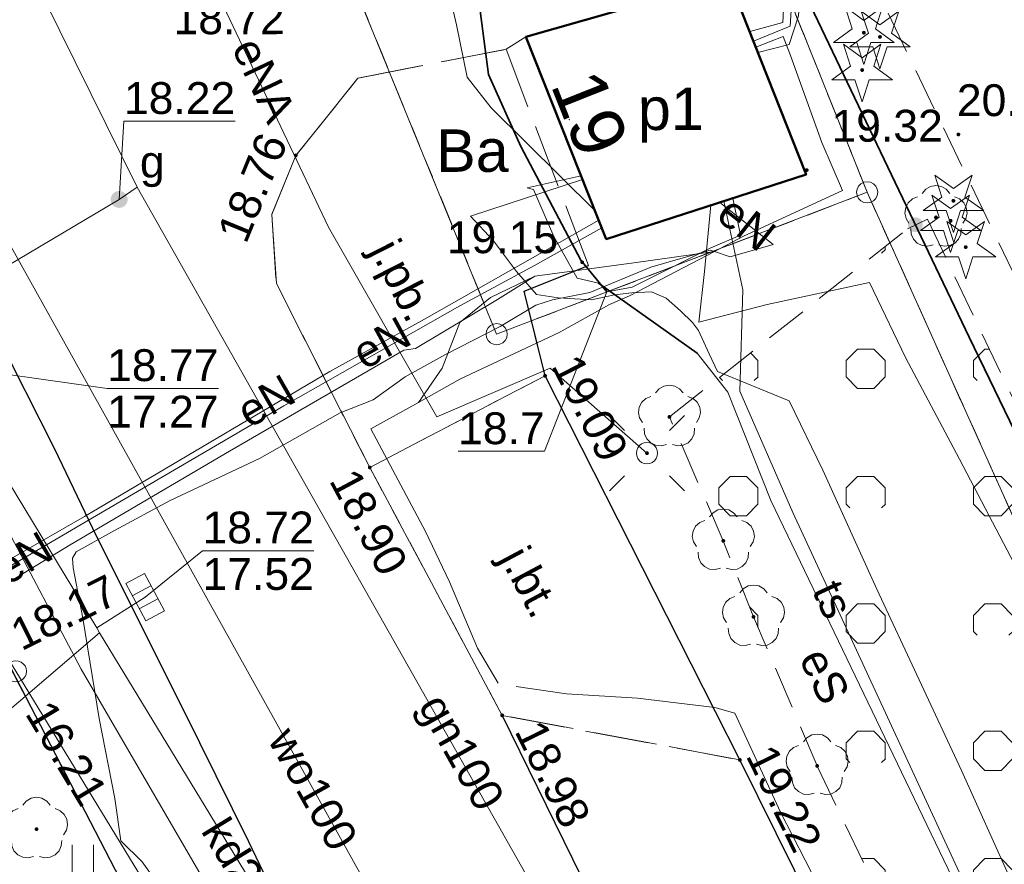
# Model space of a CAD drawing. Extents: x 7395144 to 7395446, y 6007497 to 6007827.
# Tile 28 of 62: x 7395221 to 7395244, y 6007648 to 6007668. Entities that reach past the tile are written whole.
import ezdxf
from ezdxf.enums import TextEntityAlignment as Align

# ---------------------------------------------------------------- set-up
doc = ezdxf.new("R2010")
doc.units = 0
doc.header["$PDSIZE"] = 0.75
for name, pattern in [('PRZER1-1', [2, 1, -1]), ('PRZER2-1', [3, 2, -1]), ('PRZER3-1', [4, 3, -1])]:
    doc.linetypes.add(name, pattern=pattern)
doc.layers.get('0').update_dxf_attribs({"linetype": 'CONTINUOUS', "lineweight": 13})
for name, color, linetype, lineweight in [('GEPADR', 7, 'CONTINUOUS', 18), ('GEPADR_O', 7, 'CONTINUOUS', 18), ('GEPPGD', 7, 'CONTINUOUS', 18), ('GESBZO', 7, 'CONTINUOUS', 50), ('GESBZO_O', 7, 'CONTINUOUS', 50), ('GESDZI', 7, 'CONTINUOUS', 18), ('GSLKOG', 7, 'CONTINUOUS', 35), ('GSLKRW', 7, 'CONTINUOUS', 25), ('GSPWPS', 7, 'CONTINUOUS', 13), ('GSPWPS_O', 7, 'CONTINUOUS', 13), ('GSSKOA', 7, 'PRZER3-1', 18), ('GSSKOA_O', 7, 'PRZER3-1', 18), ('GSSKOD', 7, 'PRZER2-1', 18), ('GSSSIN', 7, 'PRZER2-1', 18), ('GSSUTR', 7, 'PRZER2-1', 18), ('GSSZAD', 7, 'PRZER2-1', 18), ('GULLOB', 7, 'CONTINUOUS', 35), ('GUPELA', 7, 'CONTINUOUS', 18), ('GUPPRZ', 7, 'CONTINUOUS', 18), ('GUPPRZ_O', 7, 'CONTINUOUS', 18)]:
    doc.layers.add(name, color=color, linetype=linetype, lineweight=lineweight)
for name, color, linetype, lineweight, true_color in [('GESUZY', 7, 'PRZER1-1', 18, 0x008000), ('GESUZY_O', 7, 'PRZER1-1', 18, 0x008000), ('GSPRDI', 7, 'CONTINUOUS', 18, 0x008000), ('GSPRDL', 7, 'CONTINUOUS', 18, 0x008000), ('GULEPR', 1, 'CONTINUOUS', 18, 0xff0000), ('GULEPR_O', 1, 'CONTINUOUS', 18, 0xff0000), ('GULGPR', 7, 'CONTINUOUS', 18, 0xbfbf00), ('GULGPR_O', 7, 'CONTINUOUS', 18, 0xbfbf00), ('GULKPR', 7, 'CONTINUOUS', 18, 0x803300), ('GULKPR_O', 7, 'CONTINUOUS', 18, 0x803300), ('GULTPR', 7, 'CONTINUOUS', 18, 0xff9100), ('GULTPR_O', 7, 'CONTINUOUS', 18, 0xff9100), ('GULWPR', 5, 'CONTINUOUS', 18, 0x0000ff), ('GULWPR_O', 5, 'CONTINUOUS', 18, 0x0000ff), ('GUPGZA', 7, 'CONTINUOUS', 18, 0xbfbf00), ('GUPGZA_O', 7, 'CONTINUOUS', 18, 0xbfbf00), ('GUPKKS', 7, 'CONTINUOUS', 18, 0x803300), ('GUPKSD', 7, 'CONTINUOUS', 18, 0x803300)]:
    doc.layers.add(name, color=color, linetype=linetype, lineweight=lineweight, true_color=true_color)
doc.styles.add('GEO-INFO', font='arial.ttf')

# ---------------------------------------------------------------- blocks, each defined once
blk = doc.blocks.new('KOLO')
blk.add_hatch(color=0).paths.add_polyline_path([(-0.5, 0), (-0.482963, -0.12941), (-0.433013, -0.25), (-0.353553, -0.353553), (-0.25, -0.433013), (-0.12941, -0.482963), (0, -0.5), (0.12941, -0.482963), (0.25, -0.433013), (0.353553, -0.353553), (0.433013, -0.25), (0.482963, -0.12941), (0.5, 0), (0.482963, 0.12941), (0.433013, 0.25), (0.353553, 0.353553), (0.25, 0.433013), (0.12941, 0.482963), (0, 0.5), (-0.12941, 0.482963), (-0.25, 0.433013), (-0.353553, 0.353553), (-0.433013, 0.25), (-0.482963, 0.12941)])
blk = doc.blocks.new('SPDIP')
blk.add_hatch(color=0).paths.add_polyline_path([(0, -0.09), (0.027812, -0.085595), (0.052901, -0.072812), (0.072812, -0.052901), (0.085595, -0.027812), (0.09, 0), (0.085595, 0.027812), (0.072812, 0.052901), (0.052901, 0.072812), (0.027812, 0.085595), (0, 0.09), (-0.027812, 0.085595), (-0.052901, 0.072812), (-0.072812, 0.052901), (-0.085595, 0.027812), (-0.09, 0), (-0.085595, -0.027812), (-0.072812, -0.052901), (-0.052901, -0.072812), (-0.027812, -0.085595)])
at = {"color": 0}
blk.add_lwpolyline([(0.544942, 0.177062), (1.426676, -0.463555), (0.336792, -0.463555), (0, -1.500096), (-0.336792, -0.463555), (-1.426676, -0.463555), (-0.544942, 0.177062), (-0.881734, 1.213603), (0, 0.572986), (0.881734, 1.213603)], close=True, dxfattribs=at)
blk = doc.blocks.new('SPDLP')
blk.add_hatch(color=0).paths.add_polyline_path([(0, -0.09), (0.027812, -0.085595), (0.052901, -0.072812), (0.072812, -0.052901), (0.085595, -0.027812), (0.09, 0), (0.085595, 0.027812), (0.072812, 0.052901), (0.052901, 0.072812), (0.027812, 0.085595), (0, 0.09), (-0.027812, 0.085595), (-0.052901, 0.072812), (-0.072812, 0.052901), (-0.085595, 0.027812), (-0.09, 0), (-0.085595, -0.027812), (-0.072812, -0.052901), (-0.052901, -0.072812), (-0.027812, -0.085595)])
at = {"color": 0}
for points in [[(-0.648554, 1.126667), (-0.481106, 1.325358), (-0.255912, 1.454989), (0, 1.5), (0.255912, 1.454989), (0.481106, 1.325358), (0.648554, 1.126667)], [(-1.271938, -0.268652), (-1.40916, -0.048001), (-1.462858, 0.20623), (-1.426585, 0.463525), (-1.304695, 0.693003), (-1.11182, 0.867117), (-0.871109, 0.964971)], [(0.871109, 0.964971), (1.11182, 0.867117), (1.304695, 0.693003), (1.426585, 0.463525), (1.462858, 0.20623), (1.40916, -0.048001), (1.271938, -0.268652)], [(-0.137547, -1.292703), (-0.389802, -1.355024), (-0.648184, -1.327532), (-0.881678, -1.213525), (-1.062258, -1.026689), (-1.168249, -0.78945), (-1.186929, -0.530282)], [(1.186929, -0.530282), (1.168249, -0.78945), (1.062258, -1.026689), (0.881678, -1.213525), (0.648184, -1.327532), (0.389802, -1.355024), (0.137547, -1.292703)]]:
    blk.add_lwpolyline(points, dxfattribs=at)
blk = doc.blocks.new('SUEO')
blk.add_hatch(color=0).paths.add_polyline_path([(-0.002174, 0.089974), (0.023762, 0.086807), (0.042561, 0.0793), (0.060131, 0.066965), (0.076266, 0.047786), (0.086234, 0.025762), (0.089972, 0.002226), (0.088646, -0.015553), (0.081114, -0.038994), (0.066834, -0.060276), (0.049699, -0.075033), (0.027576, -0.085671), (0.004027, -0.08991), (-0.019639, -0.087831), (-0.040932, -0.080154), (-0.059082, -0.067892), (-0.073734, -0.051607), (-0.08374, -0.032979), (-0.089221, -0.011817), (-0.089063, 0.012951), (-0.082571, 0.035806), (-0.069528, 0.057148), (-0.048957, 0.075519), (-0.026898, 0.085887)])
at = {"color": 0}
for points in [[(-1.767767, 1.767767), (-1.06066, 1.06066)], [(1.767767, 1.767767), (1.06066, 1.06066)], [(-1.767767, -1.767767), (-1.06066, -1.06066)], [(1.767767, -1.767767), (1.06066, -1.06066)]]:
    blk.add_lwpolyline(points, dxfattribs=at)
blk = doc.blocks.new('POINT')
at = {"color": 0}
blk.add_point((0, 0), dxfattribs=at)
blk = doc.blocks.new('OKRAG_PELNY')
at = {"color": 0}
blk.add_lwpolyline([(0, 0.5), (0.12941, 0.482963), (0.25, 0.433013), (0.353553, 0.353553), (0.433013, 0.25), (0.482963, 0.12941), (0.5, 0), (0.482963, -0.12941), (0.433013, -0.25), (0.353553, -0.353553), (0.25, -0.433013), (0.12941, -0.482963), (0, -0.5), (-0.12941, -0.482963), (-0.25, -0.433013), (-0.353553, -0.353553), (-0.433013, -0.25), (-0.482963, -0.12941), (-0.5, 0), (-0.482963, 0.12941), (-0.433013, 0.25), (-0.353553, 0.353553), (-0.25, 0.433013), (-0.12941, 0.482963)], close=True, dxfattribs=at)
blk = doc.blocks.new('SUUS05')
at = {"color": 0}
blk.add_lwpolyline([(0.5, -0.25), (-0.5, -0.25), (-0.5, 0.25), (0.5, 0.25)], close=True, dxfattribs=at)
for points in [[(-0.175, -0.25), (-0.175, 0.25)], [(0.175, -0.25), (0.175, 0.25)]]:
    blk.add_lwpolyline(points, dxfattribs=at)
blk = doc.blocks.new('EPPGS')
at = {"color": 0}
blk.add_lwpolyline([(0, 0.5), (0.154508, 0.475528), (0.293893, 0.404508), (0.404508, 0.293893), (0.475528, 0.154508), (0.5, 0), (0.475528, -0.154508), (0.404508, -0.293893), (0.293893, -0.404508), (0.154508, -0.475528), (0, -0.5), (-0.154508, -0.475528), (-0.293893, -0.404508), (-0.404508, -0.293893), (-0.475528, -0.154508), (-0.5, 0), (-0.475528, 0.154508), (-0.404508, 0.293893), (-0.293893, 0.404508), (-0.154508, 0.475528)], close=True, dxfattribs=at)

msp = doc.modelspace()

# ---------------------------------------------------------------- hatches: boundary and pattern name
at = {"layer": 'GSSUTR', "linetype": 'Continuous', "lineweight": 18}
h = msp.add_hatch(dxfattribs=at)
h.set_pattern_fill('PTTU04', scale=0.5, style=0)
h.set_pattern_definition([(90, (7390000, 6000000), (-2.5, 2.5), [0.75, -4.25]), (90, (7390000.5, 6000000), (-2.5, 2.5), [0.75, -4.25])])
h.paths.add_polyline_path([(7395220.12, 6007654.21), (7395218.571, 6007654.761), (7395211.67, 6007650.9), (7395208.322, 6007649.326), (7395209.58, 6007646.89), (7395208.862, 6007646.491), (7395209.56, 6007645.01), (7395210.63, 6007645.51), (7395212.33, 6007641.91), (7395200.05, 6007636.13), (7395198.44, 6007639.5), (7395200.66, 6007640.55), (7395199.65, 6007642.57), (7395197.48, 6007641.53), (7395195.84, 6007644.96), (7395196.96, 6007645.5), (7395187.76, 6007664.86), (7395186.61, 6007664.31), (7395179.3, 6007679.67), (7395180.42, 6007680.21), (7395175.77, 6007689.99), (7395180.1, 6007692.08), (7395178.52, 6007695.42), (7395182.04, 6007696.98), (7395183.14, 6007694.75), (7395185.863, 6007696.141), (7395184.53, 6007697.775), (7395182.159, 6007700.284), (7395180.15, 6007702.302), (7395177.874, 6007700.266), (7395176.131, 6007698.487), (7395174.019, 6007696.308), (7395171.626, 6007694.105), (7395169.89, 6007692.122), (7395168.635, 6007690.936), (7395167.117, 6007689.392), (7395169.823, 6007682.722), (7395172.695, 6007675.63), (7395173.662, 6007673.094), (7395174.666, 6007670.683), (7395175.33, 6007669.017), (7395175.834, 6007667.756), (7395195.307, 6007630.198), (7395224.1, 6007646.53)], flags=0)
at = {"layer": 'GSSZAD', "linetype": 'Continuous', "lineweight": 18}
h = msp.add_hatch(dxfattribs=at)
h.set_pattern_fill('OTZK', scale=0.5, style=0)
h.set_pattern_definition([(0, (7390000, 6000000), (3, 3), [0.3827, -5.6173]), (0, (7390000, 6000000.924), (3, 3), [0.3827, -5.6173]), (90, (7389999.7294, 6000000.2706), (-3, 3), [0.3827, -5.6173]), (90, (7390000.6533, 6000000.2706), (-3, 3), [0.3827, -5.6173]), (45, (7390000.3827, 6000000), (-3, 3), [0.3826834, -3.8599573]), (45, (7389999.7294, 6000000.6533), (-3, 3), [0.3826834, -3.8599573]), (135, (7390000, 6000000), (-3, -3), [0.3826834, -3.8599573]), (135, (7390000.6533, 6000000.6533), (-3, -3), [0.3826834, -3.8599573]), (0, (7390003, 6000000.924), (3, 3), [0.3827, -5.6173]), (90, (7390002.7294, 6000000.2706), (-3, 3), [0.3827, -5.6173]), (90, (7390003.6533, 6000000.2706), (-3, 3), [0.3827, -5.6173]), (45, (7390003.567, 6000000.1836), (-3, 3), [0.1233591, -4.1192816]), (45, (7390002.7294, 6000000.6533), (-3, 3), [0.3826834, -3.8599573]), (135, (7390002.817, 6000000.1836), (-3, -3), [0.1233591, -4.1192816]), (135, (7390003.6533, 6000000.6533), (-3, -3), [0.3826834, -3.8599573])])
h.paths.add_polyline_path([(7395256.77, 6007633.49), (7395245.23, 6007657.57), (7395242.651, 6007662.985), (7395242.18, 6007662.76), (7395236.57, 6007658.33), (7395237.84, 6007655.41), (7395238.55, 6007653.62), (7395240.05, 6007650.11), (7395246.96, 6007635.65), (7395266.14, 6007598.24), (7395269.8, 6007591.69), (7395276.29, 6007588.19), (7395277.679, 6007588.913)], flags=0)

# ---------------------------------------------------------------- linework, layer by layer
at = {"layer": 'GESBZO', "color": 7, "linetype": 'Continuous', "lineweight": 50, "elevation": 10.18}
msp.add_lwpolyline([(7395237.97, 6007668.65), (7395239.79, 6007664.04), (7395235.08, 6007662.52), (7395233.19, 6007667.28)], close=True, dxfattribs=at)
at = {"layer": 'GESDZI', "color": 7, "linetype": 'Continuous', "lineweight": 18, "elevation": 10.22}
for points in [[(7395208.88, 6007732.82), (7395228.84, 6007751.29), (7395254.04, 6007769.81), (7395303.63, 6007764.04), (7395313.94, 6007762.83), (7395315.59, 6007761.16), (7395354.5, 6007757.04), (7395348.25, 6007694.55), (7395349.93, 6007694.27), (7395348.19, 6007686.54), (7395384.8, 6007680.52), (7395392.56, 6007656.98), (7395381.64, 6007573.08), (7395380.93, 6007567.64), (7395298.02, 6007582.09), (7395291.04, 6007582.64), (7395274.2, 6007590.33), (7395241.23, 6007663.62), (7395237.48, 6007672.95)], [(7395241.23, 6007663.62), (7395232.5, 6007660.28), (7395228.6, 6007669.81), (7395237.48, 6007672.95)]]:
    msp.add_lwpolyline(points, close=True, dxfattribs=at)
for points in [[(7395249.88, 6007594.73), (7395225.66, 6007643.45), (7395224.1, 6007646.53), (7395220.12, 6007654.21), (7395217.72, 6007659.28), (7395207.36, 6007676.2), (7395199.34, 6007686.69), (7395194.5, 6007692.08), (7395183.15, 6007704.78), (7395181.48, 6007705.62), (7395179.58, 6007705.58), (7395196.33, 6007721.2), (7395237.48, 6007672.95), (7395228.6, 6007669.81), (7395232.5, 6007660.28), (7395241.23, 6007663.62), (7395274.2, 6007590.33)], [(7395163.901, 6007690.773), (7395163.9, 6007690.95), (7395179.58, 6007705.58), (7395181.48, 6007705.62), (7395183.15, 6007704.78), (7395194.5, 6007692.08), (7395199.34, 6007686.69), (7395207.36, 6007676.2), (7395217.72, 6007659.28), (7395220.12, 6007654.21), (7395224.1, 6007646.53), (7395195.307, 6007630.198)]]:
    msp.add_lwpolyline(points, dxfattribs=at)
at = {"layer": 'GESUZY', "color": 96, "linetype": 'PRZER1-1', "lineweight": 18, "ltscale": 0.5, "true_color": 0x008000, "elevation": 10.08}
for points in [[(7395208.88, 6007732.82), (7395228.84, 6007751.29), (7395254.04, 6007769.81), (7395303.63, 6007764.04), (7395313.94, 6007762.83), (7395315.59, 6007761.16), (7395354.5, 6007757.04), (7395348.25, 6007694.55), (7395349.93, 6007694.27), (7395348.19, 6007686.54), (7395384.8, 6007680.52), (7395392.56, 6007656.98), (7395381.64, 6007573.08), (7395380.93, 6007567.64), (7395298.02, 6007582.09), (7395291.04, 6007582.64), (7395274.2, 6007590.33), (7395241.23, 6007663.62), (7395237.48, 6007672.95)], [(7395232.5, 6007660.28), (7395228.6, 6007669.81), (7395237.48, 6007672.95), (7395241.23, 6007663.62)]]:
    msp.add_lwpolyline(points, close=True, dxfattribs=at)
for points in [[(7395249.88, 6007594.73), (7395225.66, 6007643.45), (7395224.1, 6007646.53), (7395220.12, 6007654.21), (7395217.72, 6007659.28), (7395207.36, 6007676.2), (7395199.34, 6007686.69), (7395194.5, 6007692.08), (7395183.15, 6007704.78), (7395181.48, 6007705.62), (7395179.58, 6007705.58), (7395196.33, 6007721.2), (7395237.48, 6007672.95), (7395228.6, 6007669.81), (7395232.5, 6007660.28), (7395241.23, 6007663.62), (7395274.2, 6007590.33)], [(7395163.901, 6007690.773), (7395163.9, 6007690.95), (7395179.58, 6007705.58), (7395181.48, 6007705.62), (7395183.15, 6007704.78), (7395194.5, 6007692.08), (7395199.34, 6007686.69), (7395207.36, 6007676.2), (7395217.72, 6007659.28), (7395220.12, 6007654.21), (7395224.1, 6007646.53), (7395195.307, 6007630.198)]]:
    msp.add_lwpolyline(points, dxfattribs=at)
at = {"layer": 'GSLKOG', "color": 7, "linetype": 'Continuous', "lineweight": 35, "elevation": 10.18}
msp.add_lwpolyline([(7395234.611, 6007750.202), (7395229.16, 6007744.95), (7395211.31, 6007727.2), (7395215.83, 6007718.1), (7395231.8, 6007684.95), (7395243.63, 6007660.21), (7395257, 6007632.6), (7395261.653, 6007623.101)], dxfattribs=at)
at = {"layer": 'GSLKRW', "color": 7, "linetype": 'Continuous', "lineweight": 25, "elevation": 10.18}
for points in [[(7395244.212, 6007613.254), (7395241.563, 6007618.577), (7395238.735, 6007624.459), (7395236.285, 6007629.082), (7395234.074, 6007633.128), (7395232.594, 6007635.978), (7395231.255, 6007638.667), (7395229.68, 6007641.982), (7395228.461, 6007644.559), (7395226.662, 6007648.323), (7395225.124, 6007651.432), (7395223.069, 6007655.518), (7395222.093, 6007657.571), (7395220.706, 6007660.288), (7395219.726, 6007662.289), (7395218.186, 6007665.016), (7395217.1, 6007666.95), (7395215.885, 6007668.865)], [(7395272.445, 6007580.637), (7395271.83, 6007581.07), (7395270.06, 6007582.83), (7395268.78, 6007584.16), (7395270.89, 6007588.74), (7395267.96, 6007592.38), (7395266.29, 6007594.78), (7395263.65, 6007598.83), (7395261.22, 6007603.73), (7395251, 6007624.45), (7395246.37, 6007633.82), (7395238.23, 6007650.25), (7395233.64, 6007659.3), (7395233.15, 6007661.29), (7395234.66, 6007661.9)], [(7395195.307, 6007630.198), (7395224.1, 6007646.53), (7395220.12, 6007654.21)], [(7395232.63, 6007651.3), (7395243.41, 6007629.33), (7395245.67, 6007624.7), (7395257.71, 6007600.23)]]:
    msp.add_lwpolyline(points, dxfattribs=at)
at = {"layer": 'GSSKOA', "color": 7, "linetype": 'PRZER3-1', "lineweight": 18, "ltscale": 0.5, "elevation": 10.18}
for points in [[(7395215.885, 6007668.865), (7395217.1, 6007666.95), (7395218.186, 6007665.016), (7395219.726, 6007662.289), (7395220.706, 6007660.288), (7395222.093, 6007657.571), (7395223.069, 6007655.518), (7395225.124, 6007651.432), (7395226.662, 6007648.323), (7395228.461, 6007644.559), (7395229.68, 6007641.982), (7395231.255, 6007638.667), (7395232.594, 6007635.978), (7395234.074, 6007633.128), (7395236.285, 6007629.082), (7395238.735, 6007624.459), (7395241.563, 6007618.577), (7395244.212, 6007613.254)], [(7395245.67, 6007624.7), (7395243.41, 6007629.33), (7395232.63, 6007651.3), (7395229.51, 6007657.14), (7395227.31, 6007661.47), (7395227.2, 6007663.1), (7395227.77, 6007664.49), (7395229.23, 6007666.31), (7395232.72, 6007666.99), (7395233.19, 6007667.28), (7395237.97, 6007668.65)]]:
    msp.add_lwpolyline(points, dxfattribs=at)
for points in [[(7395227.31, 6007661.47), (7395229.51, 6007657.14), (7395233.64, 6007659.3), (7395233.15, 6007661.29), (7395234.66, 6007661.9), (7395232.72, 6007666.99), (7395229.23, 6007666.31), (7395227.77, 6007664.49), (7395227.2, 6007663.1)], [(7395229.51, 6007657.14), (7395232.63, 6007651.3), (7395238.23, 6007650.25), (7395233.64, 6007659.3)], [(7395232.63, 6007651.3), (7395243.41, 6007629.33), (7395246.37, 6007633.82), (7395238.23, 6007650.25)]]:
    msp.add_lwpolyline(points, close=True, dxfattribs=at)
at = {"layer": 'GSSKOD', "color": 7, "linetype": 'PRZER2-1', "lineweight": 18, "ltscale": 0.5, "elevation": 10.18}
for points in [[(7395215.885, 6007668.865), (7395217.1, 6007666.95), (7395218.186, 6007665.016), (7395219.726, 6007662.289), (7395220.706, 6007660.288), (7395222.093, 6007657.571), (7395223.069, 6007655.518), (7395225.124, 6007651.432), (7395226.662, 6007648.323), (7395228.461, 6007644.559), (7395229.68, 6007641.982), (7395231.255, 6007638.667), (7395232.594, 6007635.978), (7395234.074, 6007633.128), (7395236.285, 6007629.082), (7395238.735, 6007624.459), (7395241.563, 6007618.577), (7395244.212, 6007613.254)], [(7395237.893, 6007617.925), (7395234.503, 6007624.534), (7395231.484, 6007630.292), (7395231.71, 6007630.4), (7395232.069, 6007630.564), (7395233.07, 6007631.02), (7395231.43, 6007634.44), (7395230.326, 6007634.067), (7395230.04, 6007633.97), (7395227.51, 6007632.76), (7395228.03, 6007631.68), (7395226.54, 6007630.97), (7395225.87, 6007632.368), (7395229.2, 6007635.441), (7395228.092, 6007637.556), (7395225.66, 6007643.45), (7395224.1, 6007646.53), (7395220.12, 6007654.21)]]:
    msp.add_lwpolyline(points, dxfattribs=at)
at = {"layer": 'GSSSIN', "color": 7, "linetype": 'PRZER2-1', "lineweight": 18, "ltscale": 0.5, "elevation": 10.1}
msp.add_lwpolyline([(7395246.403, 6007658.107), (7395244.763, 6007661.533), (7395230.595, 6007690.93), (7395221.933, 6007709.068), (7395213.748, 6007725.917), (7395218.256, 6007728.047), (7395226.583, 6007710.889), (7395235.422, 6007692.501), (7395249.237, 6007663.605), (7395252.457, 6007657.127)], close=True, dxfattribs=at)
at = {"layer": 'GSSUTR', "color": 7, "linetype": 'PRZER2-1', "lineweight": 18, "ltscale": 0.5, "elevation": 10.1}
msp.add_lwpolyline([(7395179.3, 6007679.67), (7395186.61, 6007664.31), (7395187.76, 6007664.86), (7395196.96, 6007645.5), (7395195.84, 6007644.96), (7395197.48, 6007641.53), (7395199.65, 6007642.57), (7395200.66, 6007640.55), (7395198.44, 6007639.5), (7395200.05, 6007636.13), (7395212.33, 6007641.91), (7395210.63, 6007645.51), (7395209.56, 6007645.01), (7395208.862, 6007646.491), (7395209.58, 6007646.89), (7395208.322, 6007649.326), (7395211.67, 6007650.9), (7395218.571, 6007654.761), (7395220.12, 6007654.21), (7395224.1, 6007646.53), (7395195.307, 6007630.198)], dxfattribs=at)
at = {"layer": 'GSSZAD', "color": 7, "linetype": 'PRZER2-1', "lineweight": 18, "ltscale": 0.5, "elevation": 10.1}
msp.add_lwpolyline([(7395242.651, 6007662.985), (7395245.23, 6007657.57), (7395256.77, 6007633.49), (7395277.679, 6007588.913), (7395276.29, 6007588.19), (7395269.8, 6007591.69), (7395266.14, 6007598.24), (7395246.96, 6007635.65), (7395240.05, 6007650.11), (7395238.55, 6007653.62), (7395237.84, 6007655.41), (7395236.57, 6007658.33), (7395242.18, 6007662.76)], close=True, dxfattribs=at)
at = {"layer": 'GULEPR', "color": 1, "linetype": 'Continuous', "lineweight": 18, "true_color": 0xff0000, "elevation": 10.14}
for points in [[(7395236.041, 6007657.476), (7395233.76, 6007659.48), (7395231.09, 6007658.33), (7395228.54, 6007662.8), (7395225.24, 6007669.75), (7395219.81, 6007676.56), (7395223.4, 6007682.16), (7395222.66, 6007683.78), (7395218.44, 6007704.74)], [(7395219.677, 6007676.635), (7395222.423, 6007678.193), (7395224.117, 6007679.232), (7395224.908, 6007679.666), (7395225.438, 6007679.99), (7395225.754, 6007680.147), (7395225.955, 6007680.11), (7395226.343, 6007679.805), (7395227.851, 6007678.692), (7395229.38, 6007677.502), (7395230.759, 6007676.373), (7395232.259, 6007675.133), (7395233.83, 6007673.814), (7395234.721, 6007672.994), (7395235.404, 6007672.519), (7395235.57, 6007672.33), (7395236.61, 6007672.672), (7395238.404, 6007673.273), (7395239.29, 6007673.599), (7395239.914, 6007673.814), (7395239.547, 6007670.809), (7395239.327, 6007669.346), (7395239.243, 6007667.621), (7395238.461, 6007667.407)], [(7395238.655, 6007666.915), (7395239.39, 6007667.103), (7395239.61, 6007667.777), (7395239.736, 6007669.779), (7395240.074, 6007672.302), (7395240.312, 6007674.069), (7395239.775, 6007674.026), (7395238.862, 6007673.677), (7395235.947, 6007672.663)], [(7395230.872, 6007670.513), (7395231.553, 6007667.569), (7395231.805, 6007666.331), (7395232.371, 6007665.609), (7395234.817, 6007663.182)], [(7395234.817, 6007663.182), (7395232.371, 6007665.609), (7395231.805, 6007666.33), (7395231.553, 6007667.569), (7395230.872, 6007670.512)], [(7395239.495, 6007668.776), (7395239.416, 6007667.534), (7395238.551, 6007667.179)], [(7395200.004, 6007664.948), (7395201.919, 6007665.764), (7395206.607, 6007667.441), (7395206.98, 6007666.869), (7395208.617, 6007663.399), (7395210.223, 6007660.033), (7395211.274, 6007657.797), (7395212.401, 6007655.55), (7395213.336, 6007653.652), (7395214.418, 6007651.25), (7395217.017, 6007652.648), (7395219.448, 6007654.067), (7395222.792, 6007655.983), (7395225.385, 6007657.513), (7395228.571, 6007659.403), (7395230.798, 6007660.629), (7395234.904, 6007662.964)], [(7395238.606, 6007667.039), (7395239.248, 6007667.291), (7395239.424, 6007666.847), (7395240.16, 6007664.79), (7395240.648, 6007663.666)], [(7395234.523, 6007663.923), (7395231.881, 6007663.056), (7395232.427, 6007662.476), (7395232.967, 6007661.754), (7395233.442, 6007661.216), (7395233.946, 6007661.133), (7395234.732, 6007661.084), (7395235.274, 6007661.202), (7395235.685, 6007661.253), (7395236.144, 6007661.275), (7395236.491, 6007661.127), (7395236.829, 6007660.825), (7395237.117, 6007660.552), (7395237.257, 6007660.366), (7395237.503, 6007659.816), (7395237.706, 6007659.396), (7395239.393, 6007658.705), (7395240.181, 6007657.078), (7395241.455, 6007654.276), (7395243.451, 6007650.002), (7395245.728, 6007644.947)], [(7395245.728, 6007644.947), (7395243.451, 6007650.002), (7395241.455, 6007654.276), (7395240.181, 6007657.078), (7395239.393, 6007658.705), (7395237.706, 6007659.396), (7395237.503, 6007659.816), (7395237.257, 6007660.366), (7395237.117, 6007660.552), (7395236.829, 6007660.825), (7395236.491, 6007661.127), (7395236.144, 6007661.275), (7395235.685, 6007661.253), (7395235.274, 6007661.202), (7395234.732, 6007661.084), (7395233.946, 6007661.133), (7395233.442, 6007661.216), (7395232.967, 6007661.754), (7395232.427, 6007662.476), (7395231.881, 6007663.056), (7395234.523, 6007663.923)], [(7395260.932, 6007615.065), (7395255.567, 6007627.027), (7395251.569, 6007634.455), (7395247.91, 6007639.389), (7395244.825, 6007644.171), (7395238.962, 6007656.362), (7395237.944, 6007658.913), (7395237.225, 6007659.835), (7395234.903, 6007661.479), (7395234.399, 6007661.597), (7395233.844, 6007662.58), (7395233.365, 6007663.689), (7395233.217, 6007663.727), (7395234.488, 6007664.011)], [(7395240.648, 6007663.666), (7395238.315, 6007662.59), (7395237.63, 6007662.225)], [(7395237.544, 6007663.315), (7395237.397, 6007661.757), (7395237.259, 6007660.558), (7395238.875, 6007660.977), (7395241.282, 6007661.498), (7395242.131, 6007659.73), (7395243.405, 6007657.334), (7395244.7, 6007654.861)], [(7395237.544, 6007663.315), (7395237.397, 6007661.757), (7395237.259, 6007660.558), (7395238.875, 6007660.977), (7395241.282, 6007661.498), (7395242.131, 6007659.73), (7395243.405, 6007657.334), (7395244.7, 6007654.861)], [(7395237.63, 6007662.225), (7395238.003, 6007662.1), (7395239.016, 6007662.393), (7395237.758, 6007663.384)], [(7395237.63, 6007662.225), (7395238.003, 6007662.1), (7395239.016, 6007662.393), (7395237.758, 6007663.384)], [(7395213.948, 6007650.834), (7395216.188, 6007651.972), (7395223.07, 6007656.01), (7395227.484, 6007658.594), (7395231.636, 6007660.943), (7395233.393, 6007661.9), (7395234.975, 6007662.784)], [(7395224.778, 6007646.973), (7395224.146, 6007647.853), (7395223.643, 6007648.342), (7395223.502, 6007649.344), (7395223.137, 6007651.225), (7395222.752, 6007653.589), (7395222.522, 6007654.775), (7395222.511, 6007655.004), (7395222.596, 6007655.151), (7395223.493, 6007655.656), (7395224.811, 6007656.362), (7395226.91, 6007657.35), (7395228.811, 6007658.427), (7395229.594, 6007658.734), (7395230.341, 6007659.272), (7395231.291, 6007659.798), (7395232.58, 6007660.456), (7395233.426, 6007660.962), (7395233.816, 6007661.09), (7395234.693, 6007661.264), (7395236.131, 6007661.861), (7395236.726, 6007662.028), (7395237.53, 6007662.257), (7395237.63, 6007662.225)], [(7395230.66, 6007658.667), (7395231.635, 6007659.217), (7395233.971, 6007660.317), (7395235.159, 6007660.98), (7395235.63, 6007661.18), (7395237.63, 6007662.225)], [(7395233.403, 6007661.645), (7395235.73, 6007661.963), (7395237.63, 6007662.225)], [(7395237.63, 6007662.225), (7395235.73, 6007661.963), (7395233.403, 6007661.645)], [(7395218.046, 6007652.714), (7395219.303, 6007653.398), (7395222.453, 6007655.314), (7395226.208, 6007657.521), (7395230.316, 6007659.902), (7395230.587, 6007659.944), (7395232.518, 6007661.095), (7395233.403, 6007661.645)], [(7395218.046, 6007652.714), (7395219.303, 6007653.398), (7395222.453, 6007655.314), (7395226.208, 6007657.521), (7395230.316, 6007659.902), (7395230.587, 6007659.944), (7395232.518, 6007661.095), (7395233.403, 6007661.645)], [(7395233.403, 6007661.645), (7395232.356, 6007661.146), (7395231.636, 6007660.551), (7395231.219, 6007659.481), (7395230.66, 6007658.667)], [(7395229.533, 6007658.05), (7395230.66, 6007658.667)], [(7395232.533, 6007652.061), (7395232.05, 6007652.879), (7395231.385, 6007654.448), (7395230.824, 6007655.629), (7395229.533, 6007658.05)], [(7395244.478, 6007638.46), (7395243.89, 6007639.617), (7395242.866, 6007641.699), (7395241.72, 6007644.032), (7395240.934, 6007645.63), (7395239.189, 6007649.023), (7395238.114, 6007651.354), (7395237.639, 6007651.486), (7395235.82, 6007651.702), (7395234.146, 6007651.806), (7395232.961, 6007651.982)]]:
    msp.add_lwpolyline(points, dxfattribs=at)
at = {"layer": 'GULGPR', "color": 52, "linetype": 'Continuous', "lineweight": 18, "true_color": 0xbfbf00, "elevation": 10.14}
for points in [[(7395274.804, 6007575.141), (7395272.774, 6007575.568), (7395271.758, 6007578.154), (7395266.019, 6007591.238), (7395256.648, 6007607.325), (7395246.852, 6007623.843), (7395237.448, 6007640.252), (7395234.432, 6007645.351), (7395224.027, 6007663.739), (7395218.919, 6007674.063)], [(7395205.818, 6007652.887), (7395223.607, 6007663.453), (7395224.027, 6007663.739)]]:
    msp.add_lwpolyline(points, dxfattribs=at)
at = {"layer": 'GULKPR', "color": 36, "linetype": 'Continuous', "lineweight": 18, "true_color": 0x803300, "elevation": 10.14}
for points in [[(7395178.011, 6007713.787), (7395193.417, 6007696.471), (7395203.47, 6007682.319), (7395213.447, 6007664.864), (7395221.172, 6007652.338), (7395229.074, 6007639.37), (7395238.726, 6007623.537), (7395245.36, 6007610.438), (7395247.507, 6007605.684)], [(7395181.394, 6007711.874), (7395199.31, 6007692.974), (7395210.275, 6007676.356), (7395219.321, 6007659.561), (7395223.081, 6007653.363), (7395223.141, 6007653.246), (7395233.371, 6007636.441), (7395242.899, 6007618.824), (7395252.5, 6007601.342), (7395254.941, 6007596.499), (7395261.048, 6007585.35), (7395268.412, 6007571.597)], [(7395223.081, 6007653.363), (7395224.218, 6007654.082)], [(7395223.141, 6007653.246), (7395211.628, 6007643.396)]]:
    msp.add_lwpolyline(points, dxfattribs=at)
at = {"layer": 'GULLOB', "color": 7, "linetype": 'Continuous', "lineweight": 35, "elevation": 10.12}
for points in [[(7395231.732, 6007670.783), (7395232.306, 6007666.393), (7395233.072, 6007664.697), (7395234.483, 6007662.023), (7395235.092, 6007661.278)], [(7395234.903, 6007661.479), (7395237.225, 6007659.835)]]:
    msp.add_lwpolyline(points, dxfattribs=at)
at = {"layer": 'GULTPR', "color": 30, "linetype": 'Continuous', "lineweight": 18, "true_color": 0xff9100, "elevation": 10.14}
for points in [[(7395196.752, 6007751.688), (7395187.931, 6007743.581), (7395186.882, 6007742.218), (7395186.774, 6007741.192), (7395186.531, 6007735.457), (7395196.92, 6007720.416), (7395204.039, 6007707.754), (7395205.365, 6007705.686), (7395212.344, 6007699.433), (7395215.288, 6007695.861), (7395222.615, 6007686.543), (7395231.24, 6007673.956), (7395231.732, 6007670.783), (7395232.306, 6007666.393), (7395233.072, 6007664.697), (7395234.483, 6007662.023), (7395235.092, 6007661.278), (7395235.689, 6007661.384), (7395237.545, 6007662.311), (7395238.243, 6007662.612), (7395238.061, 6007663.481)], [(7395180.32, 6007707.27), (7395180.99, 6007707.25), (7395184.39, 6007704.24), (7395197.47, 6007689.27), (7395200.13, 6007686.94), (7395205.94, 6007681.11), (7395213.82, 6007667.23), (7395219.11, 6007659.2), (7395222.71, 6007652.39), (7395227.78, 6007643.68), (7395232.38, 6007634.77), (7395233.92, 6007630.07), (7395234.07, 6007627.42), (7395234.6, 6007627), (7395235.23, 6007626.71), (7395255.67, 6007636.11), (7395256.2, 6007635.85), (7395256.59, 6007635.36), (7395278, 6007588.51)], [(7395297.123, 6007580.181), (7395297.812, 6007580.791), (7395297.743, 6007581.526), (7395295.467, 6007581.835), (7395290.924, 6007582.261), (7395288.663, 6007582.669), (7395282.226, 6007583.443), (7395279.625, 6007584.752), (7395277.438, 6007587.54), (7395274.927, 6007593.09), (7395273.753, 6007593.758), (7395272.319, 6007594.44), (7395271.469, 6007596.24), (7395261.083, 6007615.087), (7395255.689, 6007627.071), (7395251.744, 6007634.726), (7395247.995, 6007639.475), (7395244.949, 6007644.244), (7395239.477, 6007656.082), (7395238.226, 6007658.937), (7395238.3, 6007661.327), (7395237.852, 6007663.415)]]:
    msp.add_lwpolyline(points, dxfattribs=at)
at = {"layer": 'GULWPR', "color": 5, "linetype": 'Continuous', "lineweight": 18, "true_color": 0x0000ff, "elevation": 10.14}
msp.add_lwpolyline([(7395230.78, 6007644.9), (7395220.521, 6007663.293)], dxfattribs=at)
at = {"layer": 'GUPPRZ_O', "color": 52, "linetype": 'Continuous', "lineweight": 9, "true_color": 0xbfbf00, "elevation": 10.8, "flags": 128}
msp.add_lwpolyline([(7395226.341, 6007665.3), (7395223.72, 6007665.298), (7395223.607, 6007663.453)], dxfattribs=at)
at = {"layer": 'GUPPRZ_O', "color": 30, "linetype": 'Continuous', "lineweight": 9, "true_color": 0xff9100, "elevation": 10.8, "flags": 128}
msp.add_lwpolyline([(7395231.592, 6007657.52), (7395233.63, 6007657.521), (7395235.092, 6007661.278)], dxfattribs=at)
at = {"layer": 'GUPPRZ_O', "color": 36, "linetype": 'Continuous', "lineweight": 9, "true_color": 0x803300, "elevation": 10.8, "flags": 128}
for points in [[(7395225.945, 6007659.003), (7395223.324, 6007659.001), (7395219.321, 6007659.561)], [(7395223.324, 6007659.001), (7395225.945, 6007659.003)], [(7395228.191, 6007655.179), (7395225.57, 6007655.177), (7395224.218, 6007654.082)], [(7395225.57, 6007655.177), (7395228.191, 6007655.179)]]:
    msp.add_lwpolyline(points, dxfattribs=at)

# ---------------------------------------------------------------- block references
at = {"layer": 'GEPADR', "color": 7, "lineweight": 18}
msp.add_blockref('POINT', (7395234.214, 6007665.33, 10.28), dxfattribs=at)
at = {"layer": 'GEPPGD', "color": 7, "lineweight": 18, "xscale": 0.5, "yscale": 0.5}
for p in [(7395241.23, 6007663.62, 10.24), (7395232.5, 6007660.28, 10.24)]:
    msp.add_blockref('EPPGS', p, dxfattribs=at)
at = {"layer": 'GSLKOG', "color": 7, "lineweight": 35, "xscale": 0.35, "yscale": 0.35}
msp.add_blockref('KOLO', (7395242.364, 6007662.857, 10.18), dxfattribs=at)
at = {"layer": 'GSPRDI', "color": 96, "lineweight": 18, "true_color": 0x008000, "xscale": 0.5, "yscale": 0.5}
for p in [(7395241.15, 6007667.38, 10.12), (7395241.53, 6007667.28, 10.12), (7395241.11, 6007666.5, 10.12), (7395243.26, 6007663.42, 10.12), (7395243.195, 6007662.949, 10.12), (7395243.55, 6007662.33, 10.12)]:
    msp.add_blockref('SPDIP', p, dxfattribs=at)
at = {"layer": 'GSPRDL', "color": 96, "lineweight": 18, "true_color": 0x008000, "xscale": 0.5, "yscale": 0.5}
for p in [(7395242.85, 6007663.03, 10.12), (7395236.57, 6007658.33, 10.12), (7395237.84, 6007655.41, 10.12), (7395238.55, 6007653.62, 10.12), (7395240.05, 6007650.11, 10.12), (7395221.66, 6007648.62, 10.12)]:
    msp.add_blockref('SPDLP', p, dxfattribs=at)
at = {"layer": 'GSPWPS', "color": 7, "lineweight": 13, "xscale": 0.09, "yscale": 0.09}
for p in [(7395243.378, 6007664.983, 10.08), (7395227.77, 6007664.49, 10.08), (7395239.805, 6007664.144, 10.08), (7395234.515, 6007661.972, 10.08), (7395233.64, 6007659.3, 10.08), (7395229.51, 6007657.14, 10.08), (7395232.63, 6007651.3, 10.08), (7395238.23, 6007650.25, 10.08)]:
    msp.add_blockref('KOLO', p, dxfattribs=at)
at = {"layer": 'GUPELA', "color": 7, "lineweight": 18, "xscale": 0.5, "yscale": 0.5}
for name, p in [('SUEO', (7395236.041, 6007657.476, 10.15)), ('OKRAG_PELNY', (7395236.041, 6007657.476, 10.16))]:
    msp.add_blockref(name, p, dxfattribs=at)
at = {"layer": 'GUPGZA', "color": 52, "lineweight": 18, "true_color": 0xbfbf00, "xscale": 0.4, "yscale": 0.4, "rotation": 34.42310521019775}
msp.add_blockref('KOLO', (7395223.607, 6007663.453, 10.16), dxfattribs=at)
at = {"layer": 'GUPKKS', "color": 36, "lineweight": 18, "true_color": 0x803300, "rotation": 298.1661813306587}
msp.add_blockref('SUUS05', (7395224.218, 6007654.082, 10.16), dxfattribs=at)
at = {"layer": 'GUPKSD', "color": 36, "lineweight": 18, "true_color": 0x803300, "xscale": 0.5, "yscale": 0.5}
msp.add_blockref('OKRAG_PELNY', (7395221.172, 6007652.338, 10.16), dxfattribs=at)
at = {"layer": 'GUPPRZ', "color": 52, "lineweight": 18, "true_color": 0xbfbf00}
msp.add_blockref('POINT', (7395223.607, 6007663.453, 10.16), dxfattribs=at)
at = {"layer": 'GUPPRZ', "color": 30, "lineweight": 18, "true_color": 0xff9100}
msp.add_blockref('POINT', (7395235.092, 6007661.278, 10.16), dxfattribs=at)
at = {"layer": 'GUPPRZ', "color": 36, "lineweight": 18, "true_color": 0x803300}
for p in [(7395224.218, 6007654.082, 10.16), (7395223.878, 6007653.867, 10.16), (7395221.432, 6007651.911, 10.16)]:
    msp.add_blockref('POINT', p, dxfattribs=at)

# ---------------------------------------------------------------- texts
at = {"layer": 'GEPADR_O', "color": 7, "linetype": 'Continuous', "lineweight": 0, "style": 'GEO-INFO'}
msp.add_text('19', height=1.25, rotation=291.656, dxfattribs=at).set_placement((7395234.702, 6007665.485, 10.8), align=Align.MIDDLE)
at = {"layer": 'GESBZO_O', "color": 7, "linetype": 'Continuous', "lineweight": 0, "style": 'GEO-INFO'}
msp.add_text('p1', height=1, rotation=0.0456, dxfattribs=at).set_placement((7395236.603, 6007665.438, 10.8), align=Align.MIDDLE)
at = {"layer": 'GESUZY_O', "color": 96, "linetype": 'Continuous', "lineweight": 0, "true_color": 0x008000, "style": 'GEO-INFO'}
msp.add_text('Ba', height=1, dxfattribs=at).set_placement((7395231.929, 6007664.595, 10.8), align=Align.MIDDLE)
at = {"layer": 'GSPWPS_O', "color": 7, "linetype": 'Continuous', "lineweight": 0, "style": 'GEO-INFO'}
for s, p in [('18.72', (7395226.198, 6007667.72, 10.8)), ('20.03', (7395244.653, 6007665.791, 10.8)), ('19.32', (7395241.699, 6007665.189, 10.8)), ('19.15', (7395232.637, 6007662.562, 10.8))]:
    msp.add_text(s, height=0.75, rotation=0.0456, dxfattribs=at).set_placement(p, align=Align.MIDDLE)
for s, rotation, p in [('18.76', 67.7028, (7395225.9, 6007662.664, 10.8)), ('19.09', 296.8933, (7395234.447, 6007659.879, 10.8)), ('18.90', 298.1132, (7395229.202, 6007657.188, 10.8)), ('18.98', 296.1358, (7395233.584, 6007651.263, 10.8)), ('19.22', 296.3554, (7395239.029, 6007650.686, 10.8))]:
    msp.add_text(s, height=0.75, rotation=rotation, dxfattribs=at).set_placement(p, align=Align.TOP_LEFT)
at = {"layer": 'GSSKOA_O', "color": 7, "linetype": 'Continuous', "lineweight": 0, "style": 'GEO-INFO'}
for s, rotation, p in [('j.pb.', 296.9344, (7395230.209, 6007661.506, 10.8)), ('j.bt.', 298.1132, (7395233.207, 6007654.401, 10.8))]:
    msp.add_text(s, height=0.75, rotation=rotation, dxfattribs=at).set_placement(p, align=Align.MIDDLE)
at = {"layer": 'GULEPR_O', "color": 1, "linetype": 'Continuous', "lineweight": 0, "true_color": 0xff0000, "style": 'GEO-INFO'}
for s, rotation, p in [('eNA', 295.3014, (7395227.017, 6007666.263, 10.8)), ('eN', 321.7704, (7395238.387, 6007662.889, 10.8)), ('eN', 28.6935, (7395229.786, 6007660.071, 10.8)), ('eN', 29.8394, (7395227.065, 6007658.704, 10.8)), ('eN', 30.4124, (7395221.351, 6007655.002, 10.8)), ('eS', 295.8744, (7395240.229, 6007652.23, 10.8))]:
    msp.add_text(s, height=0.75, rotation=rotation, dxfattribs=at).set_placement(p, align=Align.MIDDLE)
at = {"layer": 'GULGPR_O', "color": 52, "linetype": 'Continuous', "lineweight": 0, "true_color": 0xbfbf00, "style": 'GEO-INFO'}
msp.add_text('gn100', height=0.75, rotation=299.3121, dxfattribs=at).set_placement((7395231.584, 6007650.384, 10.8), align=Align.MIDDLE)
at = {"layer": 'GULKPR_O', "color": 36, "linetype": 'Continuous', "lineweight": 0, "true_color": 0x803300, "style": 'GEO-INFO'}
msp.add_text('kd200', height=0.75, rotation=301.6039, dxfattribs=at).set_placement((7395226.598, 6007647.567, 10.8), align=Align.MIDDLE)
at = {"layer": 'GULTPR_O', "color": 30, "linetype": 'Continuous', "lineweight": 0, "true_color": 0xff9100, "style": 'GEO-INFO'}
msp.add_text('ts', height=0.75, rotation=294.7284, dxfattribs=at).set_placement((7395240.425, 6007654.031, 10.8), align=Align.MIDDLE)
at = {"layer": 'GULWPR_O', "color": 5, "linetype": 'Continuous', "lineweight": 0, "true_color": 0x0000ff, "style": 'GEO-INFO'}
msp.add_text('wo100', height=0.75, rotation=299.3121, dxfattribs=at).set_placement((7395228.176, 6007649.568, 10.8), align=Align.MIDDLE)
at = {"layer": 'GUPGZA_O', "color": 52, "linetype": 'Continuous', "lineweight": 0, "true_color": 0xbfbf00, "style": 'GEO-INFO'}
msp.add_text('g', height=0.75, rotation=0.0456, dxfattribs=at).set_placement((7395224.387, 6007664.229, 10.8), align=Align.MIDDLE)
at = {"layer": 'GUPPRZ_O', "color": 52, "linetype": 'Continuous', "lineweight": 0, "true_color": 0xbfbf00, "style": 'GEO-INFO'}
msp.add_text('18.22', height=0.75, rotation=0.0456, dxfattribs=at).set_placement((7395225.03, 6007665.841, 10.8), align=Align.MIDDLE_CENTER)
at = {"layer": 'GUPPRZ_O', "color": 36, "linetype": 'Continuous', "lineweight": 0, "true_color": 0x803300, "style": 'GEO-INFO'}
for s, p in [('18.77', (7395223.324, 6007659.173, 10.8)), ('17.27', (7395223.325, 6007658.078, 10.8)), ('18.72', (7395225.57, 6007655.349, 10.8)), ('17.52', (7395225.571, 6007654.254, 10.8))]:
    msp.add_text(s, height=0.75, rotation=0.0456, dxfattribs=at).set_placement(p)
at = {"layer": 'GUPPRZ_O', "color": 30, "linetype": 'Continuous', "lineweight": 0, "true_color": 0xff9100, "style": 'GEO-INFO'}
msp.add_text('18.7', height=0.75, rotation=0.0456, dxfattribs=at).set_placement((7395232.611, 6007658.063, 10.8), align=Align.MIDDLE_CENTER)
at = {"layer": 'GUPPRZ_O', "color": 36, "linetype": 'Continuous', "lineweight": 0, "true_color": 0x803300, "style": 'GEO-INFO'}
for s, rotation, p in [('18.17', 26.4017, (7395222.311, 6007653.726, 10.8)), ('16.21', 301.031, (7395222.372, 6007650.414, 10.8))]:
    msp.add_text(s, height=0.75, rotation=rotation, dxfattribs=at).set_placement(p, align=Align.MIDDLE)

doc.saveas('drawing.dxf')
